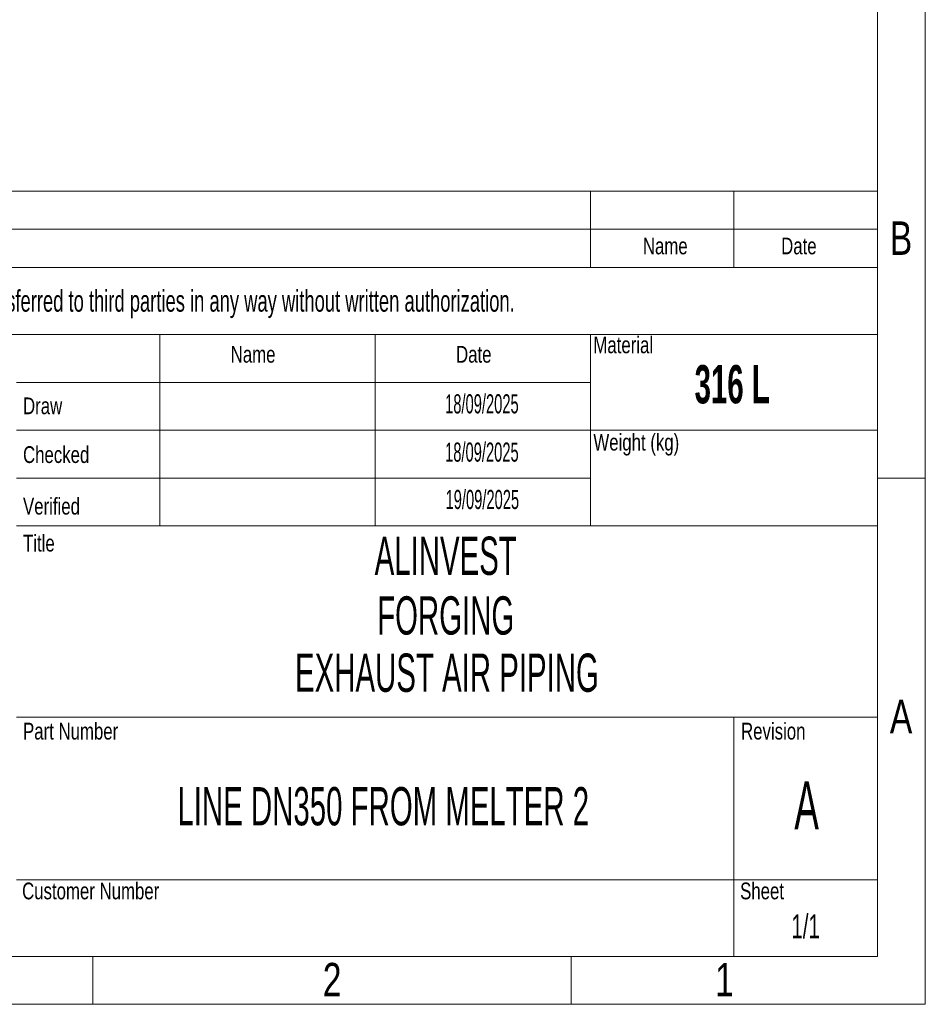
# Model space of a CAD drawing. Header units: millimetres. Extents: x 0 to 594, y 0 to 424.
# Tile 12 of 14: x 496 to 594, y 0 to 106. Entities that reach past the tile are written whole.
import ezdxf

# ---------------------------------------------------------------- set-up
doc = ezdxf.new("R2010")
doc.units = ezdxf.units.MM
doc.header["$LTSCALE"] = 0.25
doc.layers.add('SLD-0', color=179, linetype='Continuous')
doc.styles.add('SLDTEXTSTYLE1', font='TXT', dxfattribs={"width": 0.574367})
doc.styles.add('SLDTEXTSTYLE2', font='TXT', dxfattribs={"width": 0.638186})
doc.styles.add('SLDTEXTSTYLE3', font='TXT', dxfattribs={"width": 0.75})

# ---------------------------------------------------------------- blocks, each defined once
blk = doc.blocks.new('cajetin')
at = {"color": 7, "linetype": 'Continuous', "lineweight": 18}
for p, q in [((861, 615), (861, 0)), ((853.5, 607.5), (853.5, 7.5)), ((853.5, 82.5), (861, 82.5)), ((853.5, 7.5), (7.5, 7.5)), ((730.5, 7.5), (730.5, 0)), ((805.5, 7.5), (805.5, 0)), ((861, 0), (0, 0))]:
    blk.add_line(p, q, dxfattribs=at)
at = {"color": 7, "linetype": 'Continuous', "lineweight": 0, "char_height": 5.25, "attachment_point": 2, "style": 'SLDTEXTSTYLE3'}
for s, insert in [('B', (857.19, 122.74)), ('A', (857.2, 47.74)), ('2', (768.01, 6.49)), ('1', (829.51, 6.49))]:
    blk.add_mtext(s, dxfattribs=dict(at, insert=insert))

msp = doc.modelspace()

# ---------------------------------------------------------------- linework, layer by layer
at = {"color": 7, "linetype": 'Continuous', "lineweight": 18}
for p, q in [((402.554, 87.962), (588.826, 87.962)), ((557.78, 87.962), (557.78, 79.683)), ((573.303, 87.962), (573.303, 79.683)), ((588.826, 87.962), (588.826, 5.174)), ((402.554, 83.822), (588.826, 83.822)), ((402.554, 79.683), (588.826, 79.683)), ((402.554, 72.439), (588.826, 72.439)), ((511.213, 72.439), (511.213, 51.742)), ((534.497, 72.439), (534.497, 51.742)), ((557.78, 72.439), (557.78, 67.265)), ((557.78, 67.265), (495.69, 67.265)), ((557.78, 67.265), (557.78, 62.091)), ((557.78, 62.091), (495.69, 62.091)), ((557.78, 62.091), (557.78, 56.916)), ((557.78, 62.091), (588.826, 62.091)), ((557.78, 56.916), (495.69, 56.916)), ((557.78, 56.916), (557.78, 51.742)), ((495.69, 51.742), (511.213, 51.742)), ((511.213, 51.742), (534.497, 51.742)), ((534.497, 51.742), (557.78, 51.742)), ((557.78, 51.742), (588.826, 51.742)), ((495.69, 31.045), (588.826, 31.045)), ((573.303, 31.045), (573.303, 5.174)), ((495.69, 13.453), (588.826, 13.453)), ((402.554, 5.174), (588.826, 5.174))]:
    msp.add_line(p, q, dxfattribs=at)

# ---------------------------------------------------------------- block references
at = {"xscale": 0.689895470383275, "yscale": 0.689895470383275, "zscale": 0.689895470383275}
msp.add_blockref('cajetin', (0, 0), dxfattribs=at)

# ---------------------------------------------------------------- texts
at = {"color": 7, "linetype": 'Continuous', "lineweight": 0}
for s, insert, char_height, attachment_point, style in [('Name', (565.875, 82.929), 1.811, 2, 'SLDTEXTSTYLE3'), ('Date', (580.326, 82.929), 1.811, 2, 'SLDTEXTSTYLE3'), ('Material', (558.101, 72.228), 1.811, 1, 'SLDTEXTSTYLE3'), ('Name', (518.875, 71.209), 1.811, 1, 'SLDTEXTSTYLE3'), ('Date', (543.248, 71.209), 1.811, 1, 'SLDTEXTSTYLE3'), ('Draw', (496.414, 65.634), 1.811, 1, 'SLDTEXTSTYLE3'), ('Weight (kg)', (558.101, 61.701), 1.81098, 1, 'SLDTEXTSTYLE3'), ('Checked', (496.414, 60.36), 1.811, 1, 'SLDTEXTSTYLE3'), ('Verified', (496.414, 54.78), 1.811, 1, 'SLDTEXTSTYLE3'), ('Title', (496.414, 50.784), 1.811, 1, 'SLDTEXTSTYLE3'), ('ALINVEST', (542.13, 50.585), 4.1394, 2, 'SLDTEXTSTYLE1'), ('FORGING ', (542.13, 44.126), 4.1394, 2, 'SLDTEXTSTYLE1'), ('Part Number', (496.414, 30.45), 1.81098, 1, 'SLDTEXTSTYLE3'), ('Revision', (574.073, 30.45), 1.811, 1, 'SLDTEXTSTYLE3'), ('Customer Number', (496.313, 13.167), 1.81098, 1, 'SLDTEXTSTYLE3'), ('Sheet', (573.972, 13.167), 1.811, 1, 'SLDTEXTSTYLE3')]:
    msp.add_mtext(s, dxfattribs=dict(at, insert=insert, char_height=char_height, attachment_point=attachment_point, style=style))
at = {"color": 7, "linetype": 'Continuous', "lineweight": 0, "insert": (573.114, 69.139), "char_height": 4.13937, "width": 14.1519, "attachment_point": 2, "style": 'SLDTEXTSTYLE1'}
msp.add_mtext('{\\fAptos|b1|i0|c0|p34;\\C256;316 L}', dxfattribs=at)
at = {"layer": 'SLD-0', "color": 7, "attachment_point": 2}
for s, insert, char_height, style in [('This drawing is property of INSERTEC. Must not be copier or transferred to third parties in any way without written authorization.', (493.275, 77.241), 2.328397, 'SLDTEXTSTYLE2'), ('18/09/2025', (546.044, 65.984), 2.0697, 'SLDTEXTSTYLE1'), ('18/09/2025', (546.043, 60.763), 2.0697, 'SLDTEXTSTYLE1'), ('19/09/2025', (546.09, 55.636), 2.0697, 'SLDTEXTSTYLE1'), ('{\\W0.57437;EXHAUST} AIR PIPING', (542.264, 37.937), 4.13937, 'SLDTEXTSTYLE1'), ('A', (581.163, 24.117), 5.174, 'SLDTEXTSTYLE1'), ('1/1', (581.059, 9.73), 2.5871, 'SLDTEXTSTYLE2')]:
    msp.add_mtext(s, dxfattribs=dict(at, insert=insert, char_height=char_height, style=style))
at = {"layer": 'SLD-0', "color": 7, "insert": (535.374, 23.496), "char_height": 4.13937, "width": 92.01308, "attachment_point": 2, "style": 'SLDTEXTSTYLE1'}
msp.add_mtext('LINE DN350 FROM MELTER 2', dxfattribs=at)

doc.saveas('drawing.dxf')
